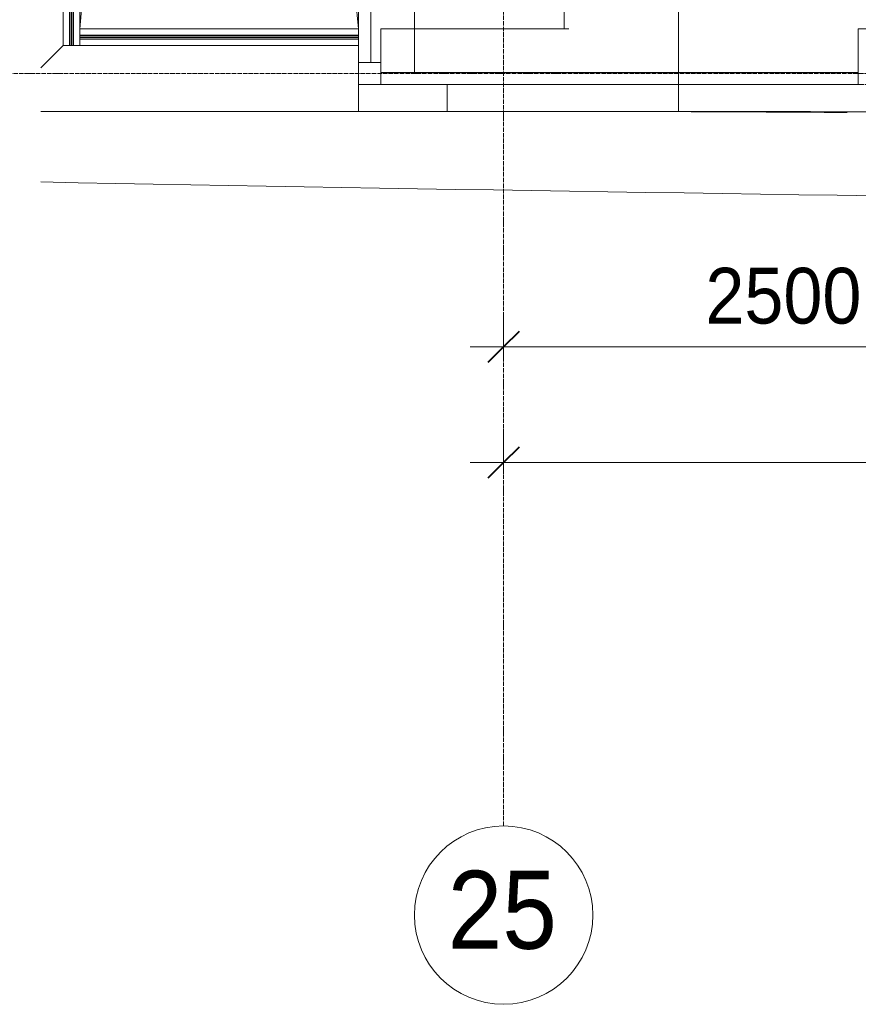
# Model space of a CAD drawing. Header units: millimetres. Extents: x 5617 to 109543, y 7718 to 202726.
# Tile 2 of 84: x 27445 to 31204, y 11226 to 15641. Entities that reach past the tile are written whole.
import ezdxf

# ---------------------------------------------------------------- set-up
doc = ezdxf.new("R2010")
doc.units = ezdxf.units.MM
doc.linetypes.add('ADSK_Линия сетки', pattern=[25, 20, -2.5, 0, -2.5])
doc.linetypes.add('Линия сетки', pattern=[25, 20, -2.5, 0, -2.5])
for name, color, linetype, lineweight in [('Балясины', 7, 'Continuous', 30), ('Импосты витража', 7, 'Continuous', 18), ('Колонны', 7, 'Continuous', 18), ('Ограждение', 7, 'Continuous', 18), ('Оси', 7, 'Continuous', 9), ('Панели витража', 7, 'Continuous', 18), ('Перекрытия', 7, 'Continuous', 18), ('Поручни', 7, 'Continuous', 18), ('Размеры', 7, 'Continuous', 9), ('Размеры-100', 7, 'Continuous', 9), ('Форма', 7, 'Continuous', 18), ('Формообразующий элемент-перекрытие', 7, 'Continuous', 18)]:
    doc.layers.add(name, color=color, linetype=linetype, lineweight=lineweight)
doc.styles.add('Arial', font='arial.ttf', dxfattribs={"width": 0.9, "height": 250})
doc.styles.add('Arial_1', font='arial.ttf', dxfattribs={"width": 0.9, "height": 350})
doc.dimstyles.new('Основной_2_5_мм', dxfattribs={"dimscale": 304.8, "dimtxt": 255.06485, "dimasz": 0.463911, "dimexe": 0.492126, "dimexo": 0.492126, "dimgap": 0.098425, "dimtad": 1, "dimdec": 0, "dimdsep": 46, "dimtxsty": 'Arial', "dimblk1": 'OBLIQUE', "dimblk2": 'OBLIQUE', "dimsah": 1, "dimcen": 0.09, "dimdle": 0.492126, "dimazin": 2, "dimtfac": 1, "dimtdec": 4, "dimtix": 1, "dimtmove": 0, "dimatfit": 3, "dimfxl": 1, "dimtvp": 1, "dimtolj": 1, "dimtzin": 0, "dimlwd": 20, "dimlwe": 20, "dimarcsym": 2})

# ---------------------------------------------------------------- blocks, each defined once
blk = doc.blocks.new('System Panel - A_PAN_Glass-7511184-МКСС_К4_L16_54_900_')
at = {"layer": 'Панели витража', "color": 253, "lineweight": 5, "true_color": 0xaaaaaa}
for p, q in [((1070, 55), (-1070, 55)), ((-1070, 55), (-1070, 0)), ((1070, 0), (1070, 55)), ((-1070, 0), (1070, 0))]:
    blk.add_line(p, q, dxfattribs=at)
blk = doc.blocks.new('Rectangular Mullion - R_StandardFrame_50Wx250H-7127596-МКСС_К4_L16_54_900_')
at = {"layer": 'Импосты витража', "color": 253, "lineweight": 5, "true_color": 0xaaaaaa}
for p in [(100200, 15450), (101043, 15600)]:
    blk.add_line(p, (100200, 15600), dxfattribs=at)
blk = doc.blocks.new('Rectangular Mullion - R_StandardFrame_50Wx250H-7505732-МКСС_К4_L16_54_900_')
at = {"layer": 'Импосты витража', "color": 253, "lineweight": 5, "true_color": 0xaaaaaa}
for p, q in [((-25, -250), (-25, 0)), ((-25, 0), (0, 0)), ((5, 0), (25, 0)), ((25, 0), (25, -250)), ((25, -250), (-25, -250))]:
    blk.add_line(p, q, dxfattribs=at)
blk = doc.blocks.new('System Panel - A_PAN_Glass-7491648-МКСС_К4_L16_54_900_')
at = {"layer": 'Панели витража', "color": 253, "lineweight": 5, "true_color": 0xaaaaaa}
for p, q in [((720, 55), (-720, 55)), ((-720, 55), (-720, 0)), ((720, 0), (720, 55)), ((-720, 0), (720, 0))]:
    blk.add_line(p, q, dxfattribs=at)
blk = doc.blocks.new('Rectangular Mullion - R_StandardFrame_50Wx250H-7122652-МКСС_К4_L16_54_900_')
at = {"layer": 'Импосты витража', "color": 253, "lineweight": 5, "true_color": 0xaaaaaa}
for p in [(100155, 16890), (100350, 15405)]:
    blk.add_line(p, (100350, 16890), dxfattribs=at)
blk = doc.blocks.new('Quad Corner Mullion - Q_0_100_-50-7508328-МКСС_К4_L16_54_900_')
at = {"layer": 'Импосты витража', "color": 253, "lineweight": 5, "true_color": 0xaaaaaa}
for p, q in [((0, 0), (-100, 0)), ((-100, 0), (-100, -100)), ((0, -100), (0, 0)), ((-100, -100), (0, -100))]:
    blk.add_line(p, q, dxfattribs=at)
blk = doc.blocks.new('Ограждение - Ограждение-6061810-МКСС_К4_L16_54_900_')
at = {"layer": 'Ограждение', "lineweight": 5}
for points in [[(17350, 163), (17350, 171), (16100, 171), (16100, 163), (17129.7, 163)], [(16527.6, 154), (17350, 154), (17350, 162), (16100, 162), (16100, 154), (16226.5, 154)]]:
    blk.add_hatch(color=256, dxfattribs=at).paths.add_polyline_path(points)
at = {"layer": 'Поручни', "color": 253, "lineweight": 5, "true_color": 0xaaaaaa}
for p, q in [((16100, 200), (17350, 200)), ((16100, 171.5), (16100, 200)), ((17350, 171.5), (16100, 171.5)), ((17350, 171), (16100, 171)), ((16100, 171), (16100, 163)), ((16100, 163), (17350, 163)), ((17350, 162), (16100, 162)), ((16100, 162), (16100, 154)), ((16100, 154), (17350, 154)), ((17350, 153.5), (16100, 153.5)), ((16100, 125), (16100, 153.5)), ((17350, 163), (17350, 171)), ((17350, 154), (17350, 162)), ((17350, 125), (16100, 125))]:
    blk.add_line(p, q, dxfattribs=at)
blk = doc.blocks.new('Ограждение - 18Lx18W-7431883-МКСС_К4_L16_54_900_')
at = {"layer": 'Балясины', "color": 253, "lineweight": 5, "true_color": 0xaaaaaa}
for p, q in [((9, 9), (-9, 9)), ((-9, 9), (-9, -9)), ((9, -9), (9, 9)), ((-9, -9), (9, -9))]:
    blk.add_line(p, q, dxfattribs=at)
blk = doc.blocks.new('Ограждение - Ограждение-6061815-МКСС_К4_L16_54_900_')
at = {"layer": 'Ограждение', "lineweight": 5}
h = blk.add_hatch(color=256, dxfattribs=at)
h.paths.add_polyline_path([(16054, 125), (16062, 125), (16062, 1753.5), (16054, 1753.5), (16054, 381.4)])
h.paths.add_polyline_path([(16054, 1771.5), (16062, 1771.5), (16062, 3400), (16054, 3400)])
h = blk.add_hatch(color=256, dxfattribs=at)
h.paths.add_polyline_path([(16063, 125), (16071, 125), (16071, 1753.5), (16063, 1753.5), (16063, 381.4)])
h.paths.add_polyline_path([(16063, 1771.5), (16071, 1771.5), (16071, 3400), (16063, 3400)])
at = {"layer": 'Поручни', "color": 253, "lineweight": 5, "true_color": 0xaaaaaa}
for p, q in [((16025, 125), (16025, 3400)), ((16025, 3400), (16053.5, 3400)), ((16053.5, 1771.5), (16053.5, 3400)), ((16062, 3400), (16054, 3400)), ((16054, 3400), (16054, 1771.5)), ((16062, 1771.5), (16062, 3400)), ((16062, 3400), (16063, 3400)), ((16071, 3400), (16063, 3400)), ((16063, 3400), (16063, 1771.5)), ((16071, 1771.5), (16071, 3400)), ((16071.5, 1771.5), (16071.5, 3400)), ((16071.5, 3400), (16100, 3400)), ((16100, 3400), (16100, 171)), ((16053.5, 125), (16053.5, 1753.5)), ((16054, 1753.5), (16054, 125)), ((16062, 125), (16062, 1753.5)), ((16063, 1753.5), (16063, 125)), ((16071, 125), (16071, 1753.5)), ((16071.5, 125), (16071.5, 1753.5)), ((16100, 154), (16100, 125)), ((16053.5, 125), (16025, 125)), ((16054, 125), (16062, 125)), ((16063, 125), (16062, 125)), ((16063, 125), (16071, 125)), ((16100, 125), (16071.5, 125))]:
    blk.add_line(p, q, dxfattribs=at)
at = {"rotation": 180}
blk.add_blockref('Ограждение - 18Lx18W-7431883-МКСС_К4_L16_54_900_', (16062.5, 1762.5), dxfattribs=at)
blk = doc.blocks.new('A_OGR_PAN_Отлив - A_OGR_PAN_Отлив-6136484-МКСС_К4_L16_54_900_')
at = {"layer": 'Колонны', "color": 253, "lineweight": 5, "true_color": 0xaaaaaa}
for q in [(-933.7, 0), (-407.5, -120)]:
    blk.add_line((-933.7, -120), q, dxfattribs=at)
blk = doc.blocks.new('135_SLK_K4_AR_FCD_rvt-1-МКСС_К4_L16_54_900_')
at = {"layer": 'Колонны', "color": 253, "lineweight": 5, "true_color": 0xaaaaaa}
for p in [(100497.5, 15350), (100100, 15230)]:
    blk.add_line(p, (100497.5, 15230), dxfattribs=at)
at = {"layer": 'Перекрытия', "color": 253, "lineweight": 5, "true_color": 0xaaaaaa}
for p, q in [((99425.3, 21938.2), (98850, 15600)), ((100100, 15600), (99444.1, 21941.3)), ((98775, 15525), (98675.4, 15425.4)), ((100100, 15350), (100100, 15230)), ((100100, 15230), (98675.4, 15230))]:
    blk.add_line(p, q, dxfattribs=at)
at = {"layer": 'Форма', "color": 253, "lineweight": 9, "true_color": 0xaaaaaa}
blk.add_line((101533.6, 17730), (101533.6, 15230), dxfattribs=at)
at = {"layer": 'Форма', "color": 253, "lineweight": 5, "true_color": 0xaaaaaa}
blk.add_line((101023.8, 15230), (101533.6, 15230), dxfattribs=at)
at = {"layer": 'Форма', "color": 253, "lineweight": 9, "true_color": 0xaaaaaa}
blk.add_open_spline([(101533.6, 15230), (101646.1, 15230), (101871.7, 15229.7), (102210.7, 15228.6), (102493.7, 15227.1), (102720.2, 15225.5), (102890.1, 15224.2), (103059.9, 15222.8), (103286, 15220.7), (103568.4, 15217.7), (103850.7, 15214.4), (104027.1, 15212.1), (104090.5, 15211.3), (104097.4, 15211.2)], degree=3, knots=[-1, -1, -1, -1, -0.99038462, -0.98076923, -0.97115385, -0.96634615, -0.96153846, -0.95673077, -0.95192308, -0.94230769, -0.93269231, -0.92788462, -0.92730163, -0.92730163, -0.92730163, -0.92730163], dxfattribs=at)
at = {"layer": 'Форма', "color": 253, "lineweight": 5, "true_color": 0xaaaaaa}
blk.add_open_spline([(98675.1, 14913.4), (102255.4, 14846.2), (107526.6, 14775.6), (112939.9, 14812.1), (114511.7, 14829.1)], degree=3, knots=[36.467663, 36.467663, 36.467663, 36.467663, 55.669869, 63.58486, 63.58486, 63.58486, 63.58486], dxfattribs=at)
at = {"layer": 'Формообразующий элемент-перекрытие', "color": 253, "lineweight": 5, "true_color": 0xaaaaaa}
blk.add_line((101021.6, 15600), (101021.6, 17730), dxfattribs=at)
blk.add_open_spline([(102289.9, 15224.9), (102281.3, 15225), (102134.6, 15226), (101711.9, 15228.6), (101297.7, 15229.8), (101021.6, 15230)], degree=3, knots=[0.96455435, 0.96455435, 0.96455435, 0.96455435, 0.96527778, 0.97685185, 1, 1, 1, 1], dxfattribs=at)
at = {"layer": 'Импосты витража', "color": 253, "lineweight": 5, "true_color": 0xaaaaaa}
for name in ['Rectangular Mullion - R_StandardFrame_50Wx250H-7122652-МКСС_К4_L16_54_900_', 'Rectangular Mullion - R_StandardFrame_50Wx250H-7127596-МКСС_К4_L16_54_900_']:
    blk.add_blockref(name, (0, 0), dxfattribs=at)
at = {"layer": 'Импосты витража', "color": 253, "lineweight": 5, "true_color": 0xaaaaaa, "extrusion": (0, 0, -1), "rotation": 180}
blk.add_blockref('Rectangular Mullion - R_StandardFrame_50Wx250H-7505732-МКСС_К4_L16_54_900_', (-102365, 15350), dxfattribs=at)
at = {"layer": 'Импосты витража', "color": 253, "lineweight": 5, "true_color": 0xaaaaaa, "rotation": 180}
blk.add_blockref('Quad Corner Mullion - Q_0_100_-50-7508328-МКСС_К4_L16_54_900_', (100100, 15350), dxfattribs=at)
at = {"layer": 'Колонны', "color": 253, "lineweight": 5, "true_color": 0xaaaaaa}
blk.add_blockref('A_OGR_PAN_Отлив - A_OGR_PAN_Отлив-6136484-МКСС_К4_L16_54_900_', (101431.3, 15350), dxfattribs=at)
at = {"layer": 'Ограждение', "color": 253, "lineweight": 5, "true_color": 0xaaaaaa}
for name in ['Ограждение - Ограждение-6061815-МКСС_К4_L16_54_900_', 'Ограждение - Ограждение-6061810-МКСС_К4_L16_54_900_']:
    blk.add_blockref(name, (82750, 15400), dxfattribs=at)
at = {"layer": 'Панели витража', "color": 253, "lineweight": 5, "true_color": 0xaaaaaa, "rotation": 270}
blk.add_blockref('System Panel - A_PAN_Glass-7491648-МКСС_К4_L16_54_900_', (100100, 16170), dxfattribs=at)
at = {"layer": 'Панели витража', "color": 253, "lineweight": 5, "true_color": 0xaaaaaa}
blk.add_blockref('System Panel - A_PAN_Glass-7511184-МКСС_К4_L16_54_900_', (101270, 15350), dxfattribs=at)
blk = doc.blocks.new('Ось сетки - Круг_Ø8 мм-6577-МКСС_К4_L16_54_900_')
at = {"layer": 'Оси', "lineweight": 20}
for start, end in [(360, 180), (180, 360)]:
    blk.add_arc((0, 0), 4, start, end, dxfattribs=at)
blk = doc.blocks.new('DIMBLOCK8-МКСС_К4_L16_54_900_')
at = {"layer": 'Размеры-100', "lineweight": 20, "transparency": 16777216}
for p, q in [((29613.9, 14173.9), (29613.9, 14323.9)), ((32113.9, 14173.9), (32113.9, 14323.9)), ((29463.9, 14173.9), (32113.9, 14173.9)), ((29613.9, 14173.9), (29613.9, 14123.9)), ((32113.9, 14173.9), (32113.9, 14123.9))]:
    blk.add_line(p, q, dxfattribs=at)
at = {"layer": 'Размеры-100', "lineweight": 40, "transparency": 16777216}
for p, q in [((29613.9, 14173.9), (29684.6, 14244.6)), ((32113.9, 14173.9), (32184.6, 14244.6)), ((29613.9, 14173.9), (29543.2, 14103.2)), ((32113.9, 14173.9), (32043.2, 14103.2))]:
    blk.add_line(p, q, dxfattribs=at)
at = {"layer": 'Размеры-100', "color": 0, "lineweight": 20, "transparency": 16777216, "insert": (30518.6, 14528.5), "char_height": 250, "width": 828.765, "attachment_point": 1, "line_spacing_factor": 0.941778, "style": 'Arial'}
blk.add_mtext('2500', dxfattribs=at)
blk = doc.blocks.new('_Oblique')
at = {"color": 0, "linetype": 'ByBlock', "lineweight": -2}
blk.add_line((-0.5, -0.5), (0.5, 0.5), dxfattribs=at)
blk = doc.blocks.new('DIMBLOCK22-МКСС_К4_L16_54_900_')
at = {"layer": 'Размеры-100', "lineweight": 20, "transparency": 16777216}
for p, q in [((29613.9, 13655.3), (29613.9, 13805.3)), ((65613.9, 13655.3), (65613.9, 13805.3)), ((29463.9, 13655.3), (65763.9, 13655.3)), ((29613.9, 13655.3), (29613.9, 13605.3)), ((65613.9, 13655.3), (65613.9, 13605.3))]:
    blk.add_line(p, q, dxfattribs=at)
at = {"layer": 'Размеры-100', "lineweight": 40, "transparency": 16777216}
for p, q in [((29613.9, 13655.3), (29684.6, 13726)), ((65613.9, 13655.3), (65684.6, 13726)), ((29613.9, 13655.3), (29543.2, 13584.6)), ((65613.9, 13655.3), (65543.2, 13584.6))]:
    blk.add_line(p, q, dxfattribs=at)
at = {"layer": 'Размеры-100', "color": 0, "lineweight": 20, "transparency": 16777216, "insert": (47182.3, 14009.9), "char_height": 250, "width": 1035.956, "attachment_point": 1, "line_spacing_factor": 0.941778, "style": 'Arial'}
blk.add_mtext('36000', dxfattribs=at)

msp = doc.modelspace()

# ---------------------------------------------------------------- linework, layer by layer
at = {"layer": 'Оси', "linetype": 'Линия сетки'}
msp.add_line((29613.9, 12025.7), (29613.9, 33100), dxfattribs=at)
at = {"layer": 'Оси', "linetype": 'ADSK_Линия сетки'}
msp.add_line((65663.9, 15400), (24981.8, 15400), dxfattribs=at)

# ---------------------------------------------------------------- block references
at = {"lineweight": 5}
msp.add_blockref('135_SLK_K4_AR_FCD_rvt-1-МКСС_К4_L16_54_900_', (-71136.1, 0), dxfattribs=at)
at = {"layer": 'Оси', "lineweight": 20, "xscale": 99.99999999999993, "yscale": 99.99999999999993, "zscale": 99.99999999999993}
msp.add_blockref('Ось сетки - Круг_Ø8 мм-6577-МКСС_К4_L16_54_900_', (29613.9, 11625.7), dxfattribs=at)

# ---------------------------------------------------------------- texts
at = {"layer": 'Оси', "insert": (29363.3, 11824.7), "char_height": 350, "width": 606.076, "attachment_point": 1, "style": 'Arial_1'}
msp.add_mtext('25', dxfattribs=at)

# ---------------------------------------------------------------- dimensions: what is measured, and where the dimension line sits
at = {"layer": 'Размеры', "lineweight": 20}
for base, p1, p2, override, picture, middle in [((32113.9, 14173.9), (29613.9, 14273.9), (32113.9, 14273.9), {"dimpost": '<>', "dimfxl": 2500}, 'DIMBLOCK8-МКСС_К4_L16_54_900_', (30863.9, 14331.6)), ((65613.9, 13655.3), (29613.9, 13755.3), (65613.9, 13755.3), {"dimpost": '<>', "dimfxl": 36000}, 'DIMBLOCK22-МКСС_К4_L16_54_900_', (47613.9, 13813.1))]:
    dim = msp.add_linear_dim(base=base, p1=p1, p2=p2, dimstyle='Основной_2_5_мм', override=override, dxfattribs=at)
    dim.commit()
    dim.dimension.update_dxf_attribs({"geometry": picture, "text_midpoint": middle})

doc.saveas('drawing.dxf')
